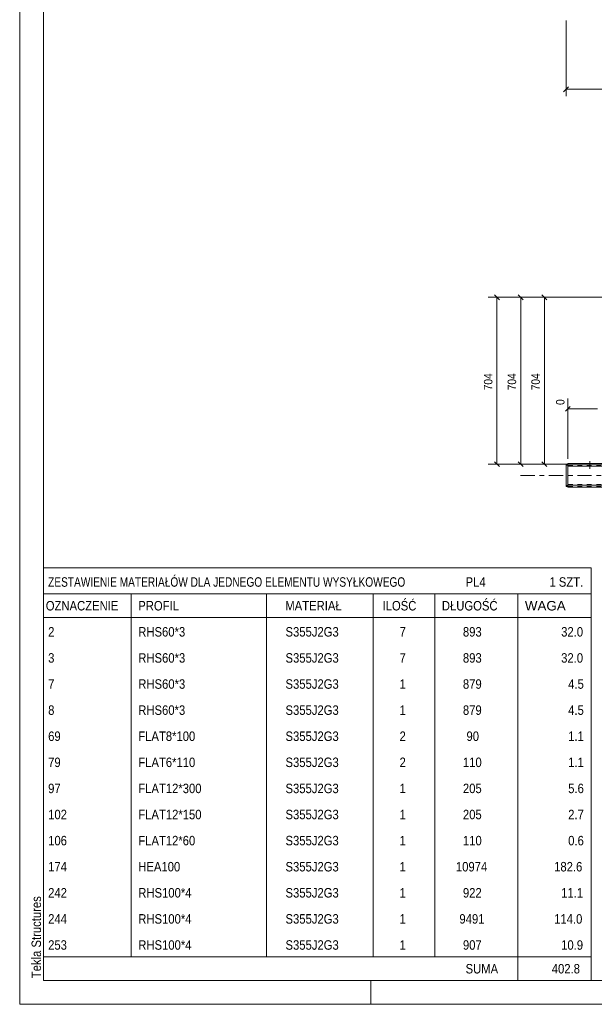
# Model space of a CAD drawing. Header units: millimetres. Extents: x 0 to 914, y 0 to 420.
# Tile 1 of 14: x 0 to 121, y 0 to 208. Entities that reach past the tile are written whole.
import ezdxf

# ---------------------------------------------------------------- set-up
doc = ezdxf.new("R2010")
doc.units = ezdxf.units.MM
for name, pattern in [('XKITLINE00', [0]), ('XKITLINE01', [4, 1, -1, 1, -1]), ('XKITLINE03', [6, 3, -1, 1, -1])]:
    doc.linetypes.add(name, pattern=pattern)
for name, color, linetype, lineweight in [('Arkusz rysunku', 3, 'Continuous', 0), ('Element', 2, 'Continuous', 0), ('Inny typ obiektu', 7, 'Continuous', 0), ('Wymiar', 4, 'Continuous', 0), ('Śruba', 3, 'Continuous', 0)]:
    doc.layers.add(name, color=color, linetype=linetype, lineweight=lineweight)
doc.styles.add('ARIAL', font='ARIAL.TTF')

msp = doc.modelspace()

# ---------------------------------------------------------------- linework, layer by layer
at = {"layer": 'Arkusz rysunku', "linetype": 'XKITLINE00', "lineweight": 0}
for p, q in [((0, 420), (0, 0)), ((5, 415), (5, 5)), ((5, 5), (909, 5)), ((74, 0), (74, 5)), ((0, 0), (914, 0))]:
    msp.add_line(p, q, dxfattribs=at)
at = {"layer": 'Element', "linetype": 'XKITLINE00', "lineweight": 0}
for p, q in [((115.18, 109.15), (115.18, 113.8)), ((115.18, 113.8), (115.58, 113.8)), ((115.18, 113.65), (115.58, 113.65)), ((115.58, 113.4), (115.58, 113.95)), ((115.58, 113.95), (126.2, 113.95)), ((115.58, 113.8), (126.57, 113.8)), ((115.58, 113.65), (115.58, 109.15)), ((115.58, 113.4), (664.28, 113.4)), ((115.58, 109.15), (115.18, 109.15)), ((115.58, 109), (115.58, 109.4)), ((664.28, 109.4), (115.58, 109.4)), ((115.58, 109), (664.28, 109))]:
    msp.add_line(p, q, dxfattribs=at)
at = {"layer": 'Element', "linetype": 'XKITLINE01', "lineweight": 0}
for p, q in [((115.18, 113.8), (115.18, 113.65)), ((115.58, 113.8), (115.58, 113.65)), ((115.58, 113.55), (664.28, 113.55)), ((115.58, 110.07), (115.58, 113.5)), ((115.58, 113.45), (664.28, 113.45)), ((115.58, 109.4), (115.58, 110.08)), ((115.18, 109.31), (115.58, 109.31)), ((115.58, 109.5), (115.58, 109.56)), ((115.58, 109.56), (664.28, 109.56)), ((115.58, 109.5), (664.28, 109.5)), ((115.58, 109.16), (664.28, 109.16))]:
    msp.add_line(p, q, dxfattribs=at)
at = {"layer": 'Element', "linetype": 'XKITLINE03', "lineweight": 0}
msp.add_line((105.58, 111.48), (674.28, 111.48), dxfattribs=at)
at = {"layer": 'Inny typ obiektu', "linetype": 'XKITLINE00', "lineweight": 0}
for p, q in [((5, 92), (5, 86.5)), ((5, 92), (120.5, 92)), ((120.5, 92), (120.5, 86.5)), ((5, 86.5), (5, 81.5)), ((5, 86.5), (120.5, 86.5)), ((23.5, 86.5), (23.5, 81.5)), ((52, 81.5), (52, 86.5)), ((74.5, 86.5), (74.5, 81.5)), ((87.5, 86.5), (87.5, 81.5)), ((105, 86.5), (105, 81.5)), ((120.5, 86.5), (120.5, 81.5)), ((5, 81.5), (120.5, 81.5)), ((5, 81.5), (5, 76)), ((23.5, 81.5), (23.5, 76)), ((52, 76), (52, 81.5)), ((74.5, 81.5), (74.5, 76)), ((87.5, 81.5), (87.5, 76)), ((105, 81.5), (105, 76)), ((120.5, 81.5), (120.5, 76)), ((5, 76), (5, 70.5)), ((23.5, 76), (23.5, 70.5)), ((52, 70.5), (52, 76)), ((74.5, 76), (74.5, 70.5)), ((87.5, 76), (87.5, 70.5)), ((105, 76), (105, 70.5)), ((120.5, 76), (120.5, 70.5)), ((5, 70.5), (5, 65)), ((23.5, 70.5), (23.5, 65)), ((52, 65), (52, 70.5)), ((74.5, 70.5), (74.5, 65)), ((87.5, 70.5), (87.5, 65)), ((105, 70.5), (105, 65)), ((120.5, 70.5), (120.5, 65)), ((5, 65), (5, 59.5)), ((23.5, 65), (23.5, 59.5)), ((52, 59.5), (52, 65)), ((74.5, 65), (74.5, 59.5)), ((87.5, 65), (87.5, 59.5)), ((105, 65), (105, 59.5)), ((120.5, 65), (120.5, 59.5)), ((5, 59.5), (5, 54)), ((23.5, 59.5), (23.5, 54)), ((52, 54), (52, 59.5)), ((74.5, 59.5), (74.5, 54)), ((87.5, 59.5), (87.5, 54)), ((105, 59.5), (105, 54)), ((120.5, 59.5), (120.5, 54)), ((5, 54), (5, 48.5)), ((23.5, 54), (23.5, 48.5)), ((52, 48.5), (52, 54)), ((74.5, 54), (74.5, 48.5)), ((87.5, 54), (87.5, 48.5)), ((105, 54), (105, 48.5)), ((120.5, 54), (120.5, 48.5)), ((5, 48.5), (5, 43)), ((23.5, 48.5), (23.5, 43)), ((52, 43), (52, 48.5)), ((74.5, 48.5), (74.5, 43)), ((87.5, 48.5), (87.5, 43)), ((105, 48.5), (105, 43)), ((120.5, 48.5), (120.5, 43)), ((5, 43), (5, 37.5)), ((23.5, 43), (23.5, 37.5)), ((52, 37.5), (52, 43)), ((74.5, 43), (74.5, 37.5)), ((87.5, 43), (87.5, 37.5)), ((105, 43), (105, 37.5)), ((120.5, 43), (120.5, 37.5)), ((5, 37.5), (5, 32)), ((23.5, 37.5), (23.5, 32)), ((52, 32), (52, 37.5)), ((74.5, 37.5), (74.5, 32)), ((87.5, 37.5), (87.5, 32)), ((105, 37.5), (105, 32)), ((120.5, 37.5), (120.5, 32)), ((5, 32), (5, 26.5)), ((23.5, 32), (23.5, 26.5)), ((52, 26.5), (52, 32)), ((74.5, 32), (74.5, 26.5)), ((87.5, 32), (87.5, 26.5)), ((105, 32), (105, 26.5)), ((120.5, 32), (120.5, 26.5)), ((5, 26.5), (5, 21)), ((23.5, 26.5), (23.5, 21)), ((52, 21), (52, 26.5)), ((74.5, 26.5), (74.5, 21)), ((87.5, 26.5), (87.5, 21)), ((105, 26.5), (105, 21)), ((120.5, 26.5), (120.5, 21)), ((5, 21), (5, 15.5)), ((23.5, 21), (23.5, 15.5)), ((52, 15.5), (52, 21)), ((74.5, 21), (74.5, 15.5)), ((87.5, 21), (87.5, 15.5)), ((105, 21), (105, 15.5)), ((120.5, 21), (120.5, 15.5)), ((5, 15.5), (5, 10)), ((23.5, 15.5), (23.5, 10)), ((52, 10), (52, 15.5)), ((74.5, 15.5), (74.5, 10)), ((87.5, 15.5), (87.5, 10)), ((105, 15.5), (105, 10)), ((120.5, 15.5), (120.5, 10)), ((5, 10), (5, 5)), ((5, 10), (120.5, 10)), ((105, 10), (105, 5)), ((120.5, 10), (120.5, 5)), ((5, 5), (120.5, 5))]:
    msp.add_line(p, q, dxfattribs=at)
at = {"layer": 'Wymiar', "linetype": 'XKITLINE00', "lineweight": 0}
for p, q in [((115.18, 207.33), (115.18, 191.4)), ((115.68, 193.35), (114.67, 192.33)), ((115.18, 192.84), (664.68, 192.84)), ((100.11, 149.51), (101.13, 148.49)), ((105.11, 149.51), (106.13, 148.49)), ((110.11, 149.51), (111.13, 148.49)), ((245.09, 149), (98.76, 149)), ((100.62, 113.83), (100.62, 149)), ((294.44, 149), (103.76, 149)), ((105.62, 113.83), (105.62, 149)), ((352, 149), (108.76, 149)), ((110.62, 113.83), (110.62, 149)), ((115.58, 114.95), (115.58, 127.65)), ((116.08, 126.01), (115.07, 124.99)), ((115.58, 125.5), (121.78, 125.5)), ((100.11, 114.34), (101.13, 113.32)), ((105.11, 114.34), (106.13, 113.32)), ((110.11, 114.34), (111.13, 113.32)), ((245.09, 113.83), (98.76, 113.83)), ((302.66, 113.83), (103.76, 113.83)), ((360.22, 113.83), (108.76, 113.83))]:
    msp.add_line(p, q, dxfattribs=at)
at = {"layer": 'Śruba', "linetype": 'XKITLINE00', "lineweight": 0}
for p, q in [((120.18, 114.47), (120.18, 112.97)), ((120.18, 114.38), (120.18, 112.88))]:
    msp.add_line(p, q, dxfattribs=at)

# ---------------------------------------------------------------- texts
at = {"layer": 'Arkusz rysunku', "style": 'ARIAL', "width": 0.85}
msp.add_text('Tekla Structures', height=2, rotation=90, dxfattribs=at).set_placement((4.5, 5.5))
at = {"layer": 'Inny typ obiektu', "style": 'ARIAL'}
for s, width, p in [('ZESTAWIENIE MATERIAŁÓW DLA JEDNEGO ELEMENTU WYSYŁKOWEGO', 0.765, (6, 88)), ('PL4', 0.85, (94, 88)), ('1', 0.85, (111.69, 88)), (' SZT.', 0.85, (113, 88)), ('MATERIAŁ', 0.85, (56, 83)), ('ILOŚĆ', 0.85, (76.5, 83)), ('DŁUGOŚĆ', 0.85, (89, 83)), ('OZNACZENIE', 0.85, (5.5, 83)), ('PROFIL', 0.85, (25, 83)), ('WAGA', 1.008832, (106.5, 83)), ('2', 0.85, (6, 77.5)), ('RHS60*3', 0.85, (25, 77.5)), ('S355J2G3', 0.85, (56.04, 77.5)), ('7', 0.85, (80.09, 77.5)), ('893', 0.85, (93.44, 77.5)), ('32.0', 0.85, (114.15, 77.5)), ('3', 0.85, (6, 72)), ('RHS60*3', 0.85, (25, 72)), ('S355J2G3', 0.85, (56.04, 72)), ('7', 0.85, (80.09, 72)), ('893', 0.85, (93.44, 72)), ('32.0', 0.85, (114.15, 72)), ('7', 0.85, (6, 66.5)), ('RHS60*3', 0.85, (25, 66.5)), ('S355J2G3', 0.85, (56.04, 66.5)), ('1', 0.85, (80.09, 66.5)), ('879', 0.85, (93.44, 66.5)), ('4.5', 0.85, (115.63, 66.5)), ('8', 0.85, (6, 61)), ('RHS60*3', 0.85, (25, 61)), ('S355J2G3', 0.85, (56.04, 61)), ('1', 0.85, (80.09, 61)), ('879', 0.85, (93.44, 61)), ('4.5', 0.85, (115.63, 61)), ('69', 0.85, (6, 55.5)), ('FLAT8*100', 0.85, (25, 55.5)), ('S355J2G3', 0.85, (56.04, 55.5)), ('2', 0.85, (80.09, 55.5)), ('90', 0.85, (94.19, 55.5)), ('1.1', 0.85, (115.63, 55.5)), ('79', 0.85, (6, 50)), ('FLAT6*110', 0.85, (25, 50)), ('S355J2G3', 0.85, (56.04, 50)), ('2', 0.85, (80.09, 50)), ('110', 0.85, (93.44, 50)), ('1.1', 0.85, (115.63, 50)), ('97', 0.85, (6, 44.5)), ('FLAT12*300', 0.85, (25, 44.5)), ('S355J2G3', 0.85, (56.04, 44.5)), ('1', 0.85, (80.09, 44.5)), ('205', 0.85, (93.44, 44.5)), ('5.6', 0.85, (115.63, 44.5)), ('102', 0.85, (6, 39)), ('FLAT12*150', 0.85, (25, 39)), ('S355J2G3', 0.85, (56.04, 39)), ('1', 0.85, (80.09, 39)), ('205', 0.85, (93.44, 39)), ('2.7', 0.85, (115.63, 39)), ('106', 0.85, (6, 33.5)), ('FLAT12*60', 0.85, (25, 33.5)), ('S355J2G3', 0.85, (56.04, 33.5)), ('1', 0.85, (80.09, 33.5)), ('110', 0.85, (93.44, 33.5)), ('0.6', 0.85, (115.63, 33.5)), ('174', 0.85, (6, 28)), ('HEA100', 0.85, (25, 28)), ('S355J2G3', 0.85, (56.04, 28)), ('1', 0.85, (80.09, 28)), ('10974', 0.85, (91.96, 28)), ('182.6', 0.85, (112.67, 28)), ('242', 0.85, (6, 22.5)), ('RHS100*4', 0.85, (25, 22.5)), ('S355J2G3', 0.85, (56.04, 22.5)), ('1', 0.85, (80.09, 22.5)), ('922', 0.85, (93.44, 22.5)), ('11.1', 0.85, (114.15, 22.5)), ('244', 0.85, (6, 17)), ('RHS100*4', 0.85, (25, 17)), ('S355J2G3', 0.85, (56.04, 17)), ('1', 0.85, (80.09, 17)), ('9491', 0.85, (92.7, 17)), ('114.0', 0.85, (112.67, 17)), ('253', 0.85, (6, 11.5)), ('RHS100*4', 0.85, (25, 11.5)), ('S355J2G3', 0.85, (56.04, 11.5)), ('1', 0.85, (80.09, 11.5)), ('907', 0.85, (93.44, 11.5)), ('10.9', 0.85, (114.15, 11.5)), ('SUMA', 0.85, (94, 6.5)), ('402.8', 0.85, (112.17, 6.5))]:
    msp.add_text(s, height=2, dxfattribs=dict(at, width=width)).set_placement(p)
at = {"layer": 'Wymiar', "style": 'ARIAL', "width": 0.85}
for s, p in [('704', (99.66, 129.41)), ('704', (104.66, 129.41)), ('704', (109.66, 129.41)), ('0', (114.86, 126.32))]:
    msp.add_text(s, height=1.8, rotation=90.0002, dxfattribs=at).set_placement(p)

doc.saveas('drawing.dxf')
